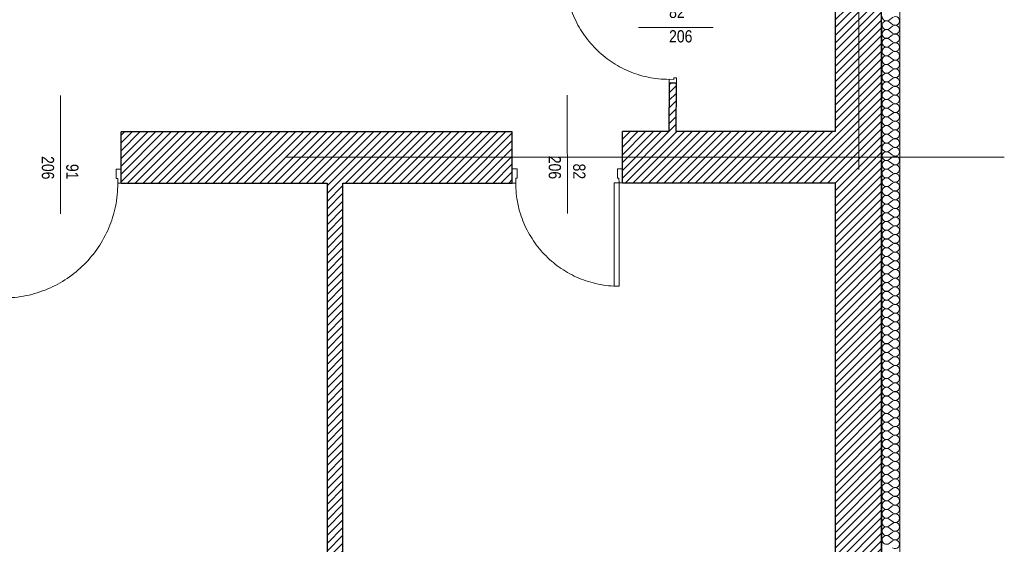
# Model space of a CAD drawing. Header units: millimetres. Extents: x -21056 to 421, y 9759 to 15589.
# Tile 113 of 120: x -385 to 421, y 10188 to 10618. Entities that reach past the tile are written whole.
import ezdxf
from ezdxf.enums import TextEntityAlignment as Align

# ---------------------------------------------------------------- set-up
doc = ezdxf.new("R2010")
doc.units = ezdxf.units.MM
doc.header["$LTSCALE"] = 25
doc.header["$MEASUREMENT"] = 0
doc.linetypes.add('Kropki i Kreski', pattern=[670.277762, 352.777767, -176.388884, 0, -141.111112])
doc.linetypes.add('Przerywana', pattern=[240, 120, -120])
for name, color, linetype in [('Drzwi ArchiCAD', 7, 'Continuous'), ('Konstrukcja - Siatki mod', 7, 'Continuous'), ('KR_INW', 7, 'Continuous'), ('NAPIS_SODON', 7, 'Continuous'), ('Znaczniki drzwi ArchiCADa', 7, 'Continuous')]:
    doc.layers.add(name, color=color, linetype=linetype)
for name, color, linetype, lineweight in [('Drzwi ArchiCAD_Nr_pióra__1', 7, 'Continuous', 13), ('Drzwi ArchiCAD_Nr_pióra__27', 7, 'Continuous', 25), ('Konstrukcja - Siatki mod_Nr_pióra__48', 1, 'Continuous', 15), ('KR_INW_Nr_pióra__101', 252, 'Continuous', 5), ('KR_INW_Nr_pióra__102', 3, 'Continuous', 5), ('KR_INW_Nr_pióra__27', 7, 'Continuous', 25), ('KR_INW_Nr_pióra__47', 7, 'Continuous', 15), ('NAPIS_SODON_Nr_pióra__1', 7, 'Continuous', 13), ('Znaczniki drzwi ArchiCADa_Nr_pióra__20', 1, 'Continuous', 13), ('Znaczniki drzwi ArchiCADa_Nr_pióra__7', 7, 'Continuous', 13)]:
    doc.layers.add(name, color=color, linetype=linetype, lineweight=lineweight)
doc.styles.add('GENERATED_STYLE_1', font='ARIALN.TTF')
pattern_1 = [(45, (0, 0), (-31.819804, 31.819804), [])]

# ---------------------------------------------------------------- blocks, each defined once
blk = doc.blocks.new('Strop_1', base_point=(179225, 121523.3))
at = {"layer": 'NAPIS_SODON_Nr_pióra__1', "linetype": 'Continuous', "flags": 128}
blk.add_lwpolyline([(179225, 121523.3), (179225.9, 107003.8), (250898.3, 107008.3), (250897.4, 121527.8)], close=True, dxfattribs=at)
blk = doc.blocks.new('*X283')
at = {"layer": 'KR_INW_Nr_pióra__102', "linetype": 'Continuous'}
for p, q in [((250986.7, 114350), (250958.1, 114328.6)), ((250986.7, 114292.9), (250958.1, 114314.3)), ((250986.7, 114278.6), (250958.1, 114257.1)), ((250986.7, 114221.4), (250958.1, 114242.9)), ((250986.7, 114207.1), (250958.1, 114185.7)), ((250986.7, 114150), (250958.1, 114171.4)), ((250986.7, 114135.7), (250958.1, 114114.3)), ((250986.7, 114078.6), (250958.1, 114100)), ((250986.7, 114064.3), (250958.1, 114042.9)), ((250986.7, 114007.1), (250958.1, 114028.6)), ((250986.7, 113992.9), (250958.1, 113971.4)), ((250986.7, 113935.7), (250958.1, 113957.1)), ((250986.7, 113921.4), (250958.1, 113900)), ((250986.7, 113864.3), (250958.1, 113885.7)), ((250986.7, 113850), (250958.1, 113828.6)), ((250986.7, 113792.9), (250958.1, 113814.3)), ((250986.7, 113778.6), (250958.1, 113757.1)), ((250986.7, 113721.4), (250958.1, 113742.9)), ((250986.7, 113707.1), (250958.1, 113685.7)), ((250986.7, 113650), (250958.1, 113671.4)), ((250986.7, 113635.7), (250958.1, 113614.3)), ((250986.7, 113578.6), (250958.1, 113600)), ((250986.7, 113564.3), (250958.1, 113542.9)), ((250986.7, 113507.1), (250958.1, 113528.6)), ((250986.7, 113492.9), (250958.1, 113471.4)), ((250986.7, 113435.7), (250958.1, 113457.1)), ((250986.7, 113421.4), (250958.1, 113400)), ((250986.7, 113364.3), (250958.1, 113385.7)), ((250986.7, 113350), (250958.1, 113328.6)), ((250986.7, 113292.9), (250958.1, 113314.3)), ((250986.7, 113278.6), (250958.1, 113257.1)), ((250986.7, 113221.4), (250958.1, 113242.9)), ((250986.7, 113207.1), (250958.1, 113185.7)), ((250986.7, 113150), (250958.1, 113171.4)), ((250986.7, 113135.7), (250958.1, 113114.3)), ((250986.7, 113078.6), (250958.1, 113100)), ((250986.7, 113064.3), (250958.1, 113042.9)), ((250986.7, 113007.1), (250958.1, 113028.6)), ((250986.7, 112992.9), (250958.1, 112971.4)), ((250986.7, 112935.7), (250958.1, 112957.1)), ((250986.7, 112921.4), (250958.1, 112900)), ((250986.7, 112864.3), (250958.1, 112885.7)), ((250986.7, 112850), (250958.1, 112828.6)), ((250986.7, 112792.9), (250958.1, 112814.3)), ((250986.7, 112778.6), (250958.1, 112757.1)), ((250986.7, 112721.4), (250958.1, 112742.9)), ((250986.7, 112707.1), (250958.1, 112685.7)), ((250986.7, 112650), (250958.1, 112671.4)), ((250986.7, 112635.7), (250958.1, 112614.3)), ((250986.7, 112578.6), (250958.1, 112600)), ((250986.7, 112564.3), (250958.1, 112542.9)), ((250986.7, 112507.1), (250958.1, 112528.6)), ((250986.7, 112492.9), (250958.1, 112471.4)), ((250986.7, 112435.7), (250958.1, 112457.1)), ((250986.7, 112421.4), (250958.1, 112400)), ((250986.7, 112364.3), (250958.1, 112385.7)), ((250986.7, 112350), (250958.1, 112328.6)), ((250986.7, 112292.9), (250958.1, 112314.3)), ((250986.7, 112278.6), (250958.1, 112257.1)), ((250986.7, 112221.4), (250958.1, 112242.9)), ((250986.7, 112207.1), (250958.1, 112185.7)), ((250986.7, 112150), (250958.1, 112171.4)), ((250986.7, 112135.7), (250958.1, 112114.3)), ((250986.7, 112078.6), (250958.1, 112100)), ((250986.7, 112064.3), (250958.1, 112042.9)), ((250986.7, 112007.1), (250958.1, 112028.6)), ((250986.7, 111992.9), (250958.1, 111971.4)), ((250986.7, 111935.7), (250958.1, 111957.1)), ((250986.7, 111921.4), (250958.1, 111900)), ((250986.7, 111864.3), (250958.1, 111885.7)), ((250986.7, 111850), (250958.1, 111828.6)), ((250986.7, 111792.9), (250958.1, 111814.3)), ((250986.7, 111778.6), (250958.1, 111757.1)), ((250986.7, 111721.4), (250958.1, 111742.9)), ((250986.7, 111707.1), (250958.1, 111685.7)), ((250986.7, 111650), (250958.1, 111671.4)), ((250986.7, 111635.7), (250958.1, 111614.3)), ((250986.7, 111578.6), (250958.1, 111600)), ((250986.7, 111564.3), (250958.1, 111542.9)), ((250986.7, 111507.1), (250958.1, 111528.6)), ((250986.7, 111492.9), (250958.1, 111471.4)), ((250986.7, 111435.7), (250958.1, 111457.1)), ((250986.7, 111421.4), (250958.1, 111400)), ((250986.7, 111364.3), (250958.1, 111385.7)), ((250986.7, 111350), (250958.1, 111328.6)), ((250986.7, 111292.9), (250958.1, 111314.3)), ((250986.7, 111278.6), (250958.1, 111257.1)), ((250986.7, 111221.4), (250958.1, 111242.9)), ((250986.7, 111207.1), (250958.1, 111185.7)), ((250986.7, 111150), (250958.1, 111171.4)), ((250986.7, 111135.7), (250958.1, 111114.3)), ((250986.7, 111078.6), (250958.1, 111100)), ((250986.7, 111064.3), (250958.1, 111042.9)), ((250986.7, 111007.1), (250958.1, 111028.6)), ((250986.7, 110992.9), (250958.1, 110971.4)), ((250986.7, 110935.7), (250958.1, 110957.1)), ((250986.7, 110921.4), (250958.1, 110900)), ((250986.7, 110864.3), (250958.1, 110885.7)), ((250986.7, 110850), (250958.1, 110828.6)), ((250986.7, 110792.9), (250958.1, 110814.3)), ((250986.7, 110778.6), (250958.1, 110757.1)), ((250986.7, 110721.4), (250958.1, 110742.9)), ((250986.7, 110707.1), (250958.1, 110685.7)), ((250986.7, 110650), (250958.1, 110671.4)), ((250986.7, 110635.7), (250958.1, 110614.3)), ((250986.7, 110578.6), (250958.1, 110600)), ((250986.7, 110564.3), (250958.1, 110542.9)), ((250986.7, 110507.1), (250958.1, 110528.6)), ((250986.7, 110492.9), (250958.1, 110471.4)), ((250986.7, 110435.7), (250958.1, 110457.1)), ((250986.7, 110421.4), (250958.1, 110400)), ((250986.7, 110364.3), (250958.1, 110385.7)), ((250986.7, 110350), (250958.1, 110328.6)), ((250986.7, 110292.9), (250958.1, 110314.3)), ((250986.7, 110278.6), (250958.1, 110257.1)), ((250986.7, 110221.4), (250958.1, 110242.9)), ((250986.7, 110207.1), (250958.1, 110185.7)), ((250986.7, 110150), (250958.1, 110171.4)), ((250986.7, 110135.7), (250958.1, 110114.3)), ((250986.7, 110078.6), (250958.1, 110100)), ((250986.7, 110064.3), (250958.1, 110042.9))]:
    blk.add_line(p, q, dxfattribs=at)
for centre, start, end in [((250936.7, 114357.1), 180, 306.8699), ((250936.7, 114285.7), 53.1301, 180), ((250936.7, 114285.7), 180, 306.8699), ((251008.1, 114321.4), 233.1301, 126.8699), ((251008.1, 114250), 233.1301, 126.8699), ((250936.7, 114214.3), 53.1301, 180), ((250936.7, 114214.3), 180, 306.8699), ((251008.1, 114178.6), 233.1301, 126.8699), ((250936.7, 114142.9), 53.1301, 180), ((250936.7, 114142.9), 180, 306.8699), ((251008.1, 114107.1), 233.1301, 126.8699), ((250936.7, 114071.4), 53.1301, 180), ((250936.7, 114071.4), 180, 306.8699), ((251008.1, 114035.7), 233.1301, 126.8699), ((250936.7, 114000), 53.1301, 180), ((250936.7, 114000), 180, 306.8699), ((250936.7, 113928.6), 53.1301, 180), ((251008.1, 113964.3), 233.1301, 126.8699), ((250936.7, 113928.6), 180, 306.8699), ((250936.7, 113857.1), 53.1301, 180), ((251008.1, 113892.9), 233.1301, 126.8699), ((250936.7, 113857.1), 180, 306.8699), ((250936.7, 113785.7), 53.1301, 180), ((251008.1, 113821.4), 233.1301, 126.8699), ((250936.7, 113785.7), 180, 306.8699), ((250936.7, 113714.3), 53.1301, 180), ((251008.1, 113750), 233.1301, 126.8699), ((250936.7, 113714.3), 180, 306.8699), ((250936.7, 113642.9), 53.1301, 180), ((250936.7, 113642.9), 180, 306.8699), ((251008.1, 113678.6), 233.1301, 126.8699), ((251008.1, 113607.1), 233.1301, 126.8699), ((250936.7, 113571.4), 53.1301, 180), ((250936.7, 113571.4), 180, 306.8699), ((251008.1, 113535.7), 233.1301, 126.8699), ((250936.7, 113500), 53.1301, 180), ((250936.7, 113500), 180, 306.8699), ((251008.1, 113464.3), 233.1301, 126.8699), ((250936.7, 113428.6), 53.1301, 180), ((250936.7, 113428.6), 180, 306.8699), ((251008.1, 113392.9), 233.1301, 126.8699), ((250936.7, 113357.1), 53.1301, 180), ((250936.7, 113357.1), 180, 306.8699), ((250936.7, 113285.7), 53.1301, 180), ((251008.1, 113321.4), 233.1301, 126.8699), ((250936.7, 113285.7), 180, 306.8699), ((250936.7, 113214.3), 53.1301, 180), ((251008.1, 113250), 233.1301, 126.8699), ((250936.7, 113214.3), 180, 306.8699), ((250936.7, 113142.9), 53.1301, 180), ((251008.1, 113178.6), 233.1301, 126.8699), ((250936.7, 113142.9), 180, 306.8699), ((250936.7, 113071.4), 53.1301, 180), ((251008.1, 113107.1), 233.1301, 126.8699), ((250936.7, 113071.4), 180, 306.8699), ((250936.7, 113000), 53.1301, 180), ((250936.7, 113000), 180, 306.8699), ((251008.1, 113035.7), 233.1301, 126.8699), ((251008.1, 112964.3), 233.1301, 126.8699), ((250936.7, 112928.6), 53.1301, 180), ((250936.7, 112928.6), 180, 306.8699), ((251008.1, 112892.9), 233.1301, 126.8699), ((250936.7, 112857.1), 53.1301, 180), ((250936.7, 112857.1), 180, 306.8699), ((251008.1, 112821.4), 233.1301, 126.8699), ((250936.7, 112785.7), 53.1301, 180), ((250936.7, 112785.7), 180, 306.8699), ((251008.1, 112750), 233.1301, 126.8699), ((250936.7, 112714.3), 53.1301, 180), ((250936.7, 112714.3), 180, 306.8699), ((250936.7, 112642.9), 53.1301, 180), ((251008.1, 112678.6), 233.1301, 126.8699), ((250936.7, 112642.9), 180, 306.8699), ((250936.7, 112571.4), 53.1301, 180), ((251008.1, 112607.1), 233.1301, 126.8699), ((250936.7, 112571.4), 180, 306.8699), ((250936.7, 112500), 53.1301, 180), ((251008.1, 112535.7), 233.1301, 126.8699), ((250936.7, 112500), 180, 306.8699), ((250936.7, 112428.6), 53.1301, 180), ((251008.1, 112464.3), 233.1301, 126.8699), ((250936.7, 112428.6), 180, 306.8699), ((250936.7, 112357.1), 53.1301, 180), ((250936.7, 112357.1), 180, 306.8699), ((251008.1, 112392.9), 233.1301, 126.8699), ((251008.1, 112321.4), 233.1301, 126.8699), ((250936.7, 112285.7), 53.1301, 180), ((250936.7, 112285.7), 180, 306.8699), ((251008.1, 112250), 233.1301, 126.8699), ((250936.7, 112214.3), 53.1301, 180), ((250936.7, 112214.3), 180, 306.8699), ((251008.1, 112178.6), 233.1301, 126.8699), ((250936.7, 112142.9), 53.1301, 180), ((250936.7, 112142.9), 180, 306.8699), ((251008.1, 112107.1), 233.1301, 126.8699), ((250936.7, 112071.4), 53.1301, 180), ((250936.7, 112071.4), 180, 306.8699), ((250936.7, 112000), 53.1301, 180), ((251008.1, 112035.7), 233.1301, 126.8699), ((250936.7, 112000), 180, 306.8699), ((250936.7, 111928.6), 53.1301, 180), ((251008.1, 111964.3), 233.1301, 126.8699), ((250936.7, 111928.6), 180, 306.8699), ((250936.7, 111857.1), 53.1301, 180), ((251008.1, 111892.9), 233.1301, 126.8699), ((250936.7, 111857.1), 180, 306.8699), ((250936.7, 111785.7), 53.1301, 180), ((251008.1, 111821.4), 233.1301, 126.8699), ((250936.7, 111785.7), 180, 306.8699), ((250936.7, 111714.3), 53.1301, 180), ((250936.7, 111714.3), 180, 306.8699), ((251008.1, 111750), 233.1301, 126.8699), ((251008.1, 111678.6), 233.1301, 126.8699), ((250936.7, 111642.9), 53.1301, 180), ((250936.7, 111642.9), 180, 306.8699), ((251008.1, 111607.1), 233.1301, 126.8699), ((250936.7, 111571.4), 53.1301, 180), ((250936.7, 111571.4), 180, 306.8699), ((251008.1, 111535.7), 233.1301, 126.8699), ((250936.7, 111500), 53.1301, 180), ((250936.7, 111500), 180, 306.8699), ((250936.7, 111428.6), 53.1301, 180), ((251008.1, 111464.3), 233.1301, 126.8699), ((250936.7, 111428.6), 180, 306.8699), ((250936.7, 111357.1), 53.1301, 180), ((251008.1, 111392.9), 233.1301, 126.8699), ((250936.7, 111357.1), 180, 306.8699), ((250936.7, 111285.7), 53.1301, 180), ((251008.1, 111321.4), 233.1301, 126.8699), ((250936.7, 111285.7), 180, 306.8699), ((250936.7, 111214.3), 53.1301, 180), ((251008.1, 111250), 233.1301, 126.8699), ((250936.7, 111214.3), 180, 306.8699), ((250936.7, 111142.9), 53.1301, 180), ((250936.7, 111142.9), 180, 306.8699), ((251008.1, 111178.6), 233.1301, 126.8699), ((251008.1, 111107.1), 233.1301, 126.8699), ((250936.7, 111071.4), 53.1301, 180), ((250936.7, 111071.4), 180, 306.8699), ((251008.1, 111035.7), 233.1301, 126.8699), ((250936.7, 111000), 53.1301, 180), ((250936.7, 111000), 180, 306.8699), ((251008.1, 110964.3), 233.1301, 126.8699), ((250936.7, 110928.6), 53.1301, 180), ((250936.7, 110928.6), 180, 306.8699), ((251008.1, 110892.9), 233.1301, 126.8699), ((250936.7, 110857.1), 53.1301, 180), ((250936.7, 110857.1), 180, 306.8699), ((250936.7, 110785.7), 53.1301, 180), ((251008.1, 110821.4), 233.1301, 126.8699), ((250936.7, 110785.7), 180, 306.8699), ((250936.7, 110714.3), 53.1301, 180), ((251008.1, 110750), 233.1301, 126.8699), ((250936.7, 110714.3), 180, 306.8699), ((250936.7, 110642.9), 53.1301, 180), ((251008.1, 110678.6), 233.1301, 126.8699), ((250936.7, 110642.9), 180, 306.8699), ((250936.7, 110571.4), 53.1301, 180), ((251008.1, 110607.1), 233.1301, 126.8699), ((250936.7, 110571.4), 180, 306.8699), ((250936.7, 110500), 53.1301, 180), ((250936.7, 110500), 180, 306.8699), ((251008.1, 110535.7), 233.1301, 126.8699), ((251008.1, 110464.3), 233.1301, 126.8699), ((250936.7, 110428.6), 53.1301, 180), ((250936.7, 110428.6), 180, 306.8699), ((251008.1, 110392.9), 233.1301, 126.8699), ((250936.7, 110357.1), 53.1301, 180), ((250936.7, 110357.1), 180, 306.8699), ((251008.1, 110321.4), 233.1301, 126.8699), ((250936.7, 110285.7), 53.1301, 180), ((250936.7, 110285.7), 180, 306.8699), ((251008.1, 110250), 233.1301, 126.8699), ((250936.7, 110214.3), 53.1301, 180), ((250936.7, 110214.3), 180, 306.8699), ((250936.7, 110142.9), 53.1301, 180), ((251008.1, 110178.6), 233.1301, 126.8699), ((250936.7, 110142.9), 180, 306.8699), ((250936.7, 110071.4), 53.1301, 180), ((251008.1, 110107.1), 233.1301, 126.8699), ((250936.7, 110071.4), 180, 306.8699), ((251008.1, 110035.7), 233.1301, 126.8699)]:
    blk.add_arc(centre, 35.7, start, end, dxfattribs=at)
blk = doc.blocks.new('Ściana_4', base_point=(251047.4, 121675.6))
at = {"layer": 'KR_INW_Nr_pióra__101', "linetype": 'Continuous'}
h = blk.add_hatch(dxfattribs=at)
h.set_pattern_fill('Cegła_licówka', color=256, style=0, pattern_type=2)
h.set_pattern_definition(pattern_1)
h.paths.add_polyline_path([(250897.4, 107005.1), (250897.4, 121525.6), (250517.4, 121145.6), (250517.4, 107385.1)])
at = {"layer": 'KR_INW_Nr_pióra__27', "linetype": 'Continuous'}
blk.add_line((250897.4, 107005.1), (250897.4, 121525.6), dxfattribs=at)
at = {"layer": 'KR_INW_Nr_pióra__27', "linetype": 'Continuous', "flags": 128}
for points in [[(250517.4, 115167.2), (250517.4, 113415.9)], [(250517.4, 112995.9), (250517.4, 107385.1)]]:
    blk.add_lwpolyline(points, dxfattribs=at)
at = {"layer": 'KR_INW_Nr_pióra__47', "linetype": 'Continuous', "flags": 128}
blk.add_lwpolyline([(251047.4, 106855.1), (251047.4, 121675.6)], dxfattribs=at)
at = {"layer": 'KR_INW'}
blk.add_blockref('*X283', (0, 0), dxfattribs=at)
blk = doc.blocks.new('Drzwi 19_25')
at = {"layer": 'Drzwi ArchiCAD_Nr_pióra__1', "linetype": 'Continuous'}
for p, q in [((429.3, 0), (429.3, 938.6)), ((429.3, 938.6), (469.3, 938.6)), ((469.3, 938.6), (469.3, 0)), ((-469.3, 0), (-497.3, 0)), ((-497.3, 0), (-497.3, -115)), ((-469.3, -40), (-469.3, 0)), ((469.3, 0), (429.3, 0)), ((497.3, 0), (469.3, 0)), ((469.3, 0), (469.3, -40)), ((497.3, -115), (497.3, 0)), ((-457.3, -40), (-469.3, -40)), ((-457.3, -115), (-457.3, -40)), ((469.3, -40), (457.3, -40)), ((457.3, -40), (457.3, -115)), ((-497.3, -115), (-457.3, -115)), ((457.3, -115), (497.3, -115))]:
    blk.add_line(p, q, dxfattribs=at)
at = {"layer": 'Drzwi ArchiCAD_Nr_pióra__1', "linetype": 'Przerywana'}
blk.add_arc((469.3, 0), 938.6, 90, 180, dxfattribs=at)
at = {"layer": 'Drzwi ArchiCAD_Nr_pióra__27', "linetype": 'Continuous'}
for p, q in [((-497.3, 0), (-497.3, -115)), ((497.3, 0), (497.3, -115))]:
    blk.add_line(p, q, dxfattribs=at)
blk = doc.blocks.new('Znacznik Wym 19_13')
at = {"layer": 'Znaczniki drzwi ArchiCADa_Nr_pióra__20', "linetype": 'Continuous'}
blk.add_line((0, -670), (0, 300), dxfattribs=at)
at = {"layer": 'Znaczniki drzwi ArchiCADa_Nr_pióra__7', "style": 'GENERATED_STYLE_1'}
for tag, p in [('AC_MarkerText_3', (-182.4, -197.3)), ('AC_MarkerText_2', (17.6, -261.3))]:
    blk.add_attdef(tag, text='', height=100, rotation=270, dxfattribs=at).set_placement(p, align=Align.BOTTOM_LEFT)
blk = doc.blocks.new('Drzwi 19_26')
at = {"layer": 'Drzwi ArchiCAD_Nr_pióra__1', "linetype": 'Continuous'}
for p, q in [((382.8, 0), (382.8, 845.5)), ((382.8, 845.5), (422.8, 845.5)), ((422.8, 845.5), (422.8, 0)), ((-422.8, 0), (-450.8, 0)), ((-450.8, 0), (-450.8, -115)), ((-422.8, -40), (-422.8, 0)), ((422.8, 0), (382.8, 0)), ((450.8, 0), (422.8, 0)), ((422.8, 0), (422.8, -40)), ((450.8, -115), (450.8, 0)), ((-410.8, -40), (-422.8, -40)), ((-410.8, -115), (-410.8, -40)), ((422.8, -40), (410.8, -40)), ((410.8, -40), (410.8, -115)), ((-450.8, -115), (-410.8, -115)), ((410.8, -115), (450.8, -115))]:
    blk.add_line(p, q, dxfattribs=at)
at = {"layer": 'Drzwi ArchiCAD_Nr_pióra__1', "linetype": 'Przerywana'}
blk.add_arc((422.8, 0), 845.5, 90, 180, dxfattribs=at)
at = {"layer": 'Drzwi ArchiCAD_Nr_pióra__27', "linetype": 'Continuous'}
for p, q in [((-450.8, 0), (-450.8, -115)), ((450.8, 0), (450.8, -115))]:
    blk.add_line(p, q, dxfattribs=at)
blk = doc.blocks.new('Ściana_51', base_point=(233291.1, 113404.4))
at = {"layer": 'KR_INW_Nr_pióra__101', "linetype": 'Continuous'}
h = blk.add_hatch(dxfattribs=at)
h.set_pattern_fill('Cegła_licówka', color=256, style=0, pattern_type=2)
h.set_pattern_definition(pattern_1)
h.paths.add_polyline_path([(244672.4, 113412), (244672.6, 113107), (244672.6, 112992), (247873.9, 112994.1), (247873.8, 113109.1), (247873.6, 113414.1)])
h = blk.add_hatch(dxfattribs=at)
h.set_pattern_fill('Cegła_licówka', color=256, style=0, pattern_type=2)
h.set_pattern_definition(pattern_1)
h.paths.add_polyline_path([(250517.4, 113415.9), (248775.1, 113414.7), (248775.3, 113109.7), (248775.4, 112994.7), (250517.4, 112995.9)])
at = {"layer": 'KR_INW_Nr_pióra__27', "linetype": 'Continuous'}
for p, q in [((244672.6, 113107), (244672.4, 113412)), ((247873.8, 113109.1), (247873.6, 113414.1)), ((248775.3, 113109.7), (248775.1, 113414.7)), ((244672.6, 112992), (244672.6, 113107)), ((247873.9, 112994.1), (247873.8, 113109.1)), ((248775.4, 112994.7), (248775.3, 113109.7))]:
    blk.add_line(p, q, dxfattribs=at)
at = {"layer": 'KR_INW_Nr_pióra__27', "linetype": 'Continuous', "flags": 128}
for points in [[(247873.6, 113414.1), (244672.4, 113412)], [(249156.3, 113414.9), (248775.1, 113414.7)], [(250517.4, 113415.9), (249216.3, 113415)], [(248775.4, 112994.7), (250517.4, 112995.9)], [(244672.6, 112992), (246357.7, 112993.1)], [(246487.7, 112993.2), (247873.9, 112994.1)]]:
    blk.add_lwpolyline(points, dxfattribs=at)
at = {"layer": 'Drzwi ArchiCAD', "linetype": 'Continuous', "zscale": 1000, "rotation": 180.0380409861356}
blk.add_blockref('Drzwi 19_25', (244175.4, 112991.6), dxfattribs=at)
at = {"layer": 'Drzwi ArchiCAD', "linetype": 'Continuous', "xscale": -1, "zscale": 1000, "rotation": 180.0380409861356}
blk.add_blockref('Drzwi 19_26', (248324.6, 112994.4), dxfattribs=at)
at = {"layer": 'Znaczniki drzwi ArchiCADa', "color": 14, "lineweight": 13, "true_color": 0xb00000}
ref = blk.add_blockref('Znacznik Wym 19_13', (244175.1, 113411.6), dxfattribs=dict(at, rotation=0.03804098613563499))
ref.add_attrib('AC_MarkerText_2', '91', dxfattribs={"layer": 'Znaczniki drzwi ArchiCADa_Nr_pióra__7', "color": 7, "height": 100, "rotation": 270.03804, "style": 'GENERATED_STYLE_1'}).set_placement((244192.9, 113150.3), align=Align.BOTTOM_LEFT)
ref.add_attrib('AC_MarkerText_3', '206', dxfattribs={"layer": 'Znaczniki drzwi ArchiCADa_Nr_pióra__7', "color": 7, "height": 100, "rotation": 270.03804, "style": 'GENERATED_STYLE_1'}).set_placement((243992.9, 113214.2), align=Align.BOTTOM_LEFT)
ref = blk.add_blockref('Znacznik Wym 19_13', (248324.3, 113414.4), dxfattribs=dict(at, rotation=0.03804098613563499))
ref.add_attrib('AC_MarkerText_2', '82', dxfattribs={"layer": 'Znaczniki drzwi ArchiCADa_Nr_pióra__7', "color": 7, "height": 100, "rotation": 270.03804, "style": 'GENERATED_STYLE_1'}).set_placement((248342.2, 113153.1), align=Align.BOTTOM_LEFT)
ref.add_attrib('AC_MarkerText_3', '206', dxfattribs={"layer": 'Znaczniki drzwi ArchiCADa_Nr_pióra__7', "color": 7, "height": 100, "rotation": 270.03804, "style": 'GENERATED_STYLE_1'}).set_placement((248142.1, 113216.9), align=Align.BOTTOM_LEFT)
blk = doc.blocks.new('Drzwi 19_28')
at = {"layer": 'Drzwi ArchiCAD_Nr_pióra__1', "linetype": 'Continuous'}
for p, q in [((384.1, 0), (384.1, 848.3)), ((384.1, 848.3), (424.1, 848.3)), ((424.1, 848.3), (424.1, 0)), ((-424.1, 0), (-452.1, 0)), ((-452.1, 0), (-452.1, -60)), ((-424.1, -40), (-424.1, 0)), ((424.1, 0), (384.1, 0)), ((452.1, 0), (424.1, 0)), ((424.1, 0), (424.1, -40)), ((452.1, -60), (452.1, 0)), ((-452.1, -60), (-412.1, -60)), ((-412.1, -40), (-424.1, -40)), ((-412.1, -60), (-412.1, -40)), ((424.1, -40), (412.1, -40)), ((412.1, -40), (412.1, -60)), ((412.1, -60), (452.1, -60))]:
    blk.add_line(p, q, dxfattribs=at)
at = {"layer": 'Drzwi ArchiCAD_Nr_pióra__1', "linetype": 'Przerywana'}
blk.add_arc((424.1, 0), 848.3, 90, 180, dxfattribs=at)
at = {"layer": 'Drzwi ArchiCAD_Nr_pióra__27', "linetype": 'Continuous'}
for p, q in [((-452.1, 0), (-452.1, -60)), ((452.1, 0), (452.1, -60))]:
    blk.add_line(p, q, dxfattribs=at)
blk = doc.blocks.new('Znacznik Wym 19_14')
at = {"layer": 'Znaczniki drzwi ArchiCADa_Nr_pióra__20', "linetype": 'Continuous'}
blk.add_line((0, -310), (0, 300), dxfattribs=at)
at = {"layer": 'Znaczniki drzwi ArchiCADa_Nr_pióra__7', "style": 'GENERATED_STYLE_1'}
for tag, p in [('AC_MarkerText_2', (-17.6, -29.3)), ('AC_MarkerText_3', (182.4, -29.3))]:
    blk.add_attdef(tag, text='', height=100, rotation=90, dxfattribs=at).set_placement(p, align=Align.BOTTOM_LEFT)
blk = doc.blocks.new('Ściana_75', base_point=(249218.4, 115168.8))
at = {"layer": 'KR_INW_Nr_pióra__101', "linetype": 'Continuous'}
h = blk.add_hatch(dxfattribs=at)
h.set_pattern_fill('Cegła_licówka', color=256, style=0, pattern_type=2)
h.set_pattern_definition(pattern_1)
h.paths.add_polyline_path([(249158.4, 115168.8), (249157.9, 114719.3), (249217.9, 114719.3), (249218.4, 115168.8)])
h = blk.add_hatch(dxfattribs=at)
h.set_pattern_fill('Cegła_licówka', color=256, style=0, pattern_type=2)
h.set_pattern_definition(pattern_1)
h.paths.add_polyline_path([(249156.3, 113414.9), (249216.3, 113415), (249216.8, 113815), (249156.8, 113815.1)])
at = {"layer": 'KR_INW_Nr_pióra__27', "linetype": 'Continuous'}
for p, q in [((249157.9, 114719.3), (249217.9, 114719.3)), ((249156.8, 113815.1), (249216.8, 113815))]:
    blk.add_line(p, q, dxfattribs=at)
at = {"layer": 'KR_INW_Nr_pióra__27', "linetype": 'Continuous', "flags": 128}
for points in [[(249158.4, 115168.8), (249157.9, 114719.3)], [(249217.9, 114719.3), (249218.4, 115168.8)], [(249156.8, 113815.1), (249156.3, 113414.9)], [(249216.3, 113415), (249216.8, 113815)]]:
    blk.add_lwpolyline(points, dxfattribs=at)
at = {"layer": 'Drzwi ArchiCAD', "linetype": 'Continuous', "zscale": 1000, "rotation": 89.93039630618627}
blk.add_blockref('Drzwi 19_28', (249157.3, 114267.2), dxfattribs=at)
at = {"layer": 'Znaczniki drzwi ArchiCADa', "color": 14, "lineweight": 13, "true_color": 0xb00000}
ref = blk.add_blockref('Znacznik Wym 19_14', (249217.3, 114267.1), dxfattribs=dict(at, rotation=269.9303963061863))
ref.add_attrib('AC_MarkerText_2', '82', dxfattribs={"layer": 'Znaczniki drzwi ArchiCADa_Nr_pióra__7', "color": 7, "height": 100, "rotation": 359.9304, "style": 'GENERATED_STYLE_1'}).set_placement((249157.4, 114315.5), align=Align.BOTTOM_LEFT)
ref.add_attrib('AC_MarkerText_3', '206', dxfattribs={"layer": 'Znaczniki drzwi ArchiCADa_Nr_pióra__7', "color": 7, "height": 100, "rotation": 359.9304, "style": 'GENERATED_STYLE_1'}).set_placement((249157.1, 114115.5), align=Align.BOTTOM_LEFT)
blk = doc.blocks.new('Ściana_76', base_point=(246357.7, 113413.1))
at = {"layer": 'KR_INW_Nr_pióra__101', "linetype": 'Continuous'}
h = blk.add_hatch(dxfattribs=at)
h.set_pattern_fill('Cegła_licówka', color=256, style=0, pattern_type=2)
h.set_pattern_definition(pattern_1)
h.paths.add_polyline_path([(246357.7, 112993.1), (246357.7, 107385.1), (246487.7, 107385.1), (246487.7, 112993.2)])
at = {"layer": 'KR_INW_Nr_pióra__27', "linetype": 'Continuous', "flags": 128}
for points in [[(246357.7, 112993.1), (246357.7, 107385.1)], [(246487.7, 107385.1), (246487.7, 112993.2)]]:
    blk.add_lwpolyline(points, dxfattribs=at)
blk = doc.blocks.new('Standardowy znacznik siatki')
at = {"layer": 'Konstrukcja - Siatki mod_Nr_pióra__48', "linetype": 'Kropki i Kreski'}
blk.add_line((1000, 0), (16187.8, 0), dxfattribs=at)
blk = doc.blocks.new('Standardowy znacznik siatki_8')
at = {"layer": 'Konstrukcja - Siatki mod_Nr_pióra__48', "linetype": 'Kropki i Kreski'}
for p, q in [((1000, 0), (72912, 0)), ((72912, 0), (73912, 0))]:
    blk.add_line(p, q, dxfattribs=at)

msp = doc.modelspace()

# ---------------------------------------------------------------- block references
at = {"layer": 'Konstrukcja - Siatki mod', "color": 8, "linetype": 'Continuous', "lineweight": 13, "xscale": 0.1, "yscale": 0.1, "zscale": 100, "rotation": 270}
msp.add_blockref('Standardowy znacznik siatki', (302.28, 11477.46), dxfattribs=at)
at = {"layer": 'Konstrukcja - Siatki mod', "color": 8, "linetype": 'Continuous', "lineweight": 13, "xscale": 0.1, "yscale": 0.1, "zscale": 100}
msp.add_blockref('Standardowy znacznik siatki_8', (-6969.92, 10505.51), dxfattribs=at)
at = {"layer": 'KR_INW', "xscale": 0.1, "yscale": 0.1, "zscale": 0.1}
for name, p in [('Ściana_4', (335.89, 11352.49)), ('Ściana_75', (152.99, 10701.8)), ('Ściana_51', (-1439.74, 10525.37)), ('Ściana_76', (-133.08, 10526.23))]:
    msp.add_blockref(name, p, dxfattribs=at)
at = {"layer": 'NAPIS_SODON', "linetype": 'Continuous', "xscale": 0.1, "yscale": 0.1, "zscale": 0.1}
msp.add_blockref('Strop_1', (-6846.35, 11337.26), dxfattribs=at)

doc.saveas('drawing.dxf')
